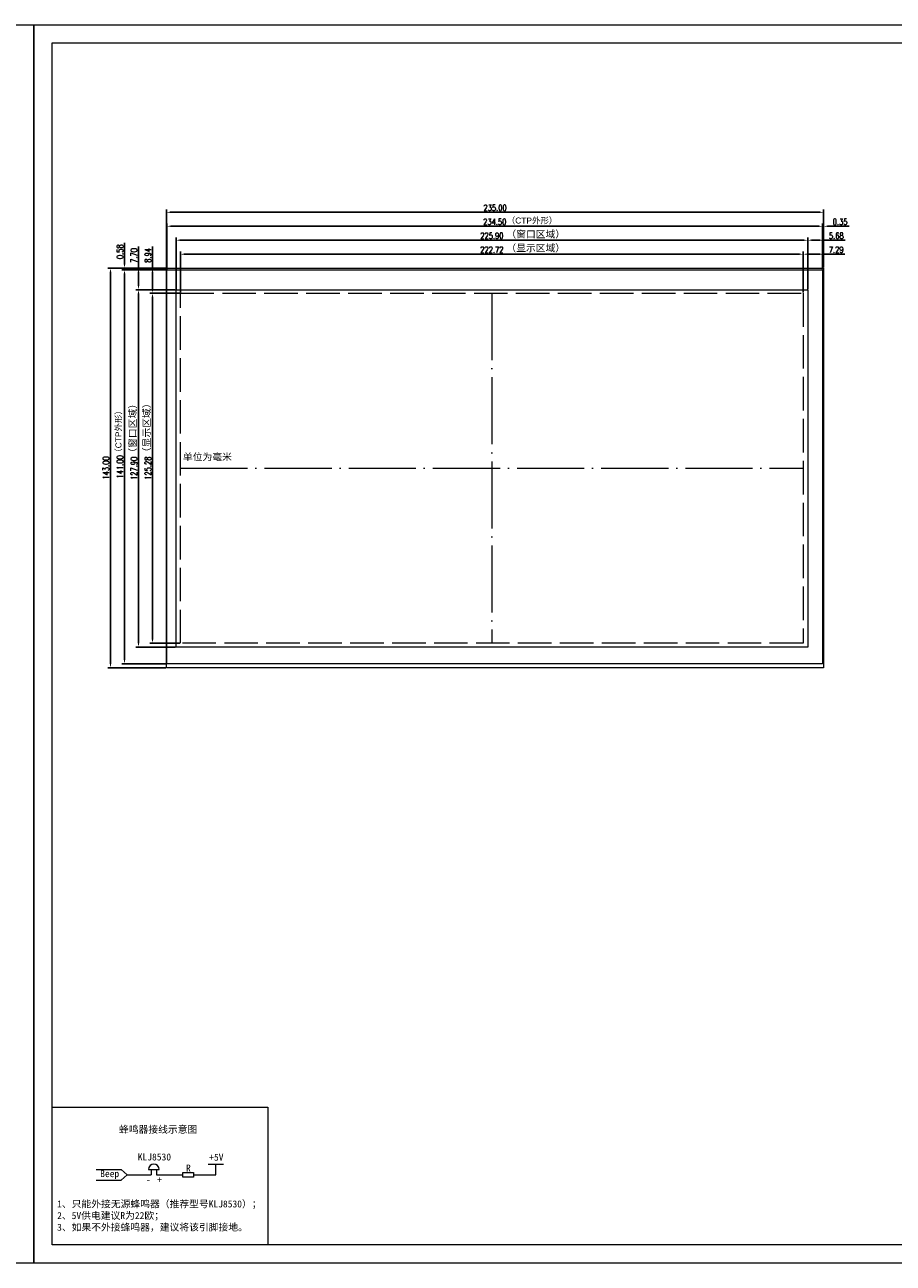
# Model space of a CAD drawing. Header units: millimetres. Extents: x 670 to 2572, y -2665 to -2222.
# Tile 3 of 8: x 1300 to 1611, y -2665 to -2222. Entities that reach past the tile are written whole.
import ezdxf

# ---------------------------------------------------------------- set-up
doc = ezdxf.new("R2010")
doc.units = ezdxf.units.MM
doc.header["$PDSIZE"] = -5
doc.linetypes.add('ACAD_ISO02W100', pattern=[15, 12, -3])
doc.linetypes.add('ACAD_ISO04W100', pattern=[30, 24, -3, 0, -3])
doc.layers.get('0').update_dxf_attribs({"lineweight": 18})
doc.layers.get('Defpoints').update_dxf_attribs({"lineweight": 18})
doc.layers.add('标注', color=7, linetype='Continuous', lineweight=13)
doc.styles.add('ROMANS', font='romans.shx', dxfattribs={"width": 0.8, "bigfont": 'gbcbig.shx'})
doc.styles.get("Standard").update_dxf_attribs({"font": 'txt.shx', "bigfont": 'gbcbig.shx'})
doc.dimstyles.new('ISO-25$0', dxfattribs={"dimscale": 0.8, "dimtxt": 2.75, "dimasz": 1.7, "dimexe": 1.25, "dimexo": 0.3, "dimtad": 1, "dimzin": 0, "dimdsep": 46, "dimtxsty": 'ROMANS', "dimcen": 2, "dimdle": 3.4, "dimclrd": 256, "dimclre": 256, "dimclrt": 256, "dimadec": 0, "dimazin": 0, "dimtfac": 1, "dimtmove": 0, "dimatfit": 3, "dimfxl": 0, "dimtolj": 1, "dimtzin": 0, "dimarcsym": 0})

# ---------------------------------------------------------------- blocks, each defined once
blk = doc.blocks.new('*D75')
at = {"layer": 'Defpoints', "color": 0, "lineweight": 0}
for p in [(1346.14, -2309.22), (1347.77, -2309.22), (1347.43, -2318.16)]:
    blk.add_point(p, dxfattribs=at)
at = {"layer": '标注', "lineweight": -2}
for p, q in [((1346.14, -2309.22), (1346.14, -2301.41)), ((1347.53, -2309.22), (1345.14, -2309.22)), ((1346.14, -2316.8), (1346.14, -2310.58)), ((1347.19, -2318.16), (1345.14, -2318.16))]:
    blk.add_line(p, q, dxfattribs=at)
at = {"layer": '标注', "lineweight": 0}
for points in [[(1345.91, -2310.58), (1346.36, -2310.58), (1346.14, -2309.22)], [(1345.91, -2316.8), (1346.36, -2316.8), (1346.14, -2318.16)]]:
    blk.add_solid(points, dxfattribs=at)
at = {"layer": '标注', "lineweight": 0, "insert": (1344.54, -2304.64), "char_height": 2.2, "attachment_point": 5, "rotation": 90, "style": 'ROMANS'}
blk.add_mtext('\\A1;8.94', dxfattribs=at)
blk = doc.blocks.new('*D74')
at = {"layer": 'Defpoints', "color": 0, "lineweight": 0}
for p in [(1341.14, -2309.22), (1342.52, -2309.22), (1342.13, -2316.92)]:
    blk.add_point(p, dxfattribs=at)
at = {"layer": '标注', "lineweight": -2}
for p, q in [((1341.14, -2309.22), (1341.14, -2301.5)), ((1342.28, -2309.22), (1340.14, -2309.22)), ((1341.14, -2315.56), (1341.14, -2310.58)), ((1341.89, -2316.92), (1340.14, -2316.92))]:
    blk.add_line(p, q, dxfattribs=at)
at = {"layer": '标注', "lineweight": 0}
for points in [[(1340.91, -2310.58), (1341.36, -2310.58), (1341.14, -2309.22)], [(1340.91, -2315.56), (1341.36, -2315.56), (1341.14, -2316.92)]]:
    blk.add_solid(points, dxfattribs=at)
at = {"layer": '标注', "lineweight": 0, "insert": (1339.54, -2304.68), "char_height": 2.2, "attachment_point": 5, "rotation": 90, "style": 'ROMANS'}
blk.add_mtext('\\A1;7.70', dxfattribs=at)
blk = doc.blocks.new('*D73')
at = {"layer": 'Defpoints', "color": 0, "lineweight": 0}
for p in [(1586.14, -2299.22), (1586.14, -2301.1), (1580.46, -2306.28)]:
    blk.add_point(p, dxfattribs=at)
at = {"layer": '标注', "lineweight": -2}
for p, q in [((1580.46, -2306.04), (1580.46, -2298.22)), ((1581.82, -2299.22), (1584.78, -2299.22)), ((1586.14, -2300.86), (1586.14, -2298.22)), ((1586.14, -2299.22), (1593.86, -2299.22))]:
    blk.add_line(p, q, dxfattribs=at)
at = {"layer": '标注', "lineweight": 0}
for points in [[(1581.82, -2298.99), (1581.82, -2299.45), (1580.46, -2299.22)], [(1584.78, -2298.99), (1584.78, -2299.45), (1586.14, -2299.22)]]:
    blk.add_solid(points, dxfattribs=at)
at = {"layer": '标注', "lineweight": 0, "insert": (1590.68, -2297.62), "char_height": 2.2, "attachment_point": 5, "style": 'ROMANS'}
blk.add_mtext('\\A1;5.68', dxfattribs=at)
blk = doc.blocks.new('*D72')
at = {"layer": 'Defpoints', "color": 0, "lineweight": 0}
for p in [(1586.14, -2304.22), (1578.85, -2307.05), (1586.14, -2307.39)]:
    blk.add_point(p, dxfattribs=at)
at = {"layer": '标注', "lineweight": -2}
for p, q in [((1578.85, -2306.81), (1578.85, -2303.22)), ((1580.21, -2304.22), (1584.78, -2304.22)), ((1586.14, -2307.15), (1586.14, -2303.22)), ((1586.14, -2304.22), (1593.78, -2304.22))]:
    blk.add_line(p, q, dxfattribs=at)
at = {"layer": '标注', "lineweight": 0}
for points in [[(1580.21, -2303.99), (1580.21, -2304.45), (1578.85, -2304.22)], [(1584.78, -2303.99), (1584.78, -2304.45), (1586.14, -2304.22)]]:
    blk.add_solid(points, dxfattribs=at)
at = {"layer": '标注', "lineweight": 0, "insert": (1590.64, -2302.62), "char_height": 2.2, "attachment_point": 5, "style": 'ROMANS'}
blk.add_mtext('\\A1;7.29', dxfattribs=at)
blk = doc.blocks.new('*D83')
at = {"layer": 'Defpoints', "color": 0, "lineweight": 0}
for p in [(1351.14, -2309.22), (1331.14, -2452.22), (1351.14, -2452.22)]:
    blk.add_point(p, dxfattribs=at)
at = {"layer": '标注', "lineweight": -2}
for p, q in [((1350.9, -2309.22), (1330.14, -2309.22)), ((1331.14, -2310.58), (1331.14, -2450.86)), ((1350.9, -2452.22), (1330.14, -2452.22))]:
    blk.add_line(p, q, dxfattribs=at)
at = {"layer": '标注', "lineweight": 0}
for points in [[(1330.91, -2310.58), (1331.36, -2310.58), (1331.14, -2309.22)], [(1330.91, -2450.86), (1331.36, -2450.86), (1331.14, -2452.22)]]:
    blk.add_solid(points, dxfattribs=at)
at = {"layer": '标注', "lineweight": 0, "insert": (1329.54, -2380.72), "char_height": 2.2, "attachment_point": 5, "rotation": 90, "style": 'ROMANS'}
blk.add_mtext('\\A1;143.00', dxfattribs=at)
blk = doc.blocks.new('*D82')
at = {"layer": 'Defpoints', "color": 0, "lineweight": 0}
for p in [(1341.14, -2316.92), (1354.56, -2316.92), (1354.56, -2444.82)]:
    blk.add_point(p, dxfattribs=at)
at = {"layer": '标注', "lineweight": -2}
for p, q in [((1354.32, -2316.92), (1340.14, -2316.92)), ((1341.14, -2443.46), (1341.14, -2318.28)), ((1354.32, -2444.82), (1340.14, -2444.82))]:
    blk.add_line(p, q, dxfattribs=at)
at = {"layer": '标注', "lineweight": 0}
for points in [[(1340.91, -2318.28), (1341.36, -2318.28), (1341.14, -2316.92)], [(1340.91, -2443.46), (1341.36, -2443.46), (1341.14, -2444.82)]]:
    blk.add_solid(points, dxfattribs=at)
at = {"layer": '标注', "lineweight": 0, "insert": (1339.54, -2380.87), "char_height": 2.2, "attachment_point": 5, "rotation": 90, "style": 'ROMANS'}
blk.add_mtext('\\A1;127.90', dxfattribs=at)
blk = doc.blocks.new('*D81')
at = {"layer": 'Defpoints', "color": 0, "lineweight": 0}
for p in [(1356.13, -2318.16), (1346.14, -2443.44), (1356.13, -2443.44)]:
    blk.add_point(p, dxfattribs=at)
at = {"layer": '标注', "color": 1, "lineweight": -2}
for p, q in [((1355.89, -2318.16), (1345.14, -2318.16)), ((1346.14, -2319.52), (1346.14, -2442.08)), ((1355.89, -2443.44), (1345.14, -2443.44))]:
    blk.add_line(p, q, dxfattribs=at)
at = {"layer": '标注', "color": 1, "lineweight": 0}
for points in [[(1345.91, -2319.52), (1346.36, -2319.52), (1346.14, -2318.16)], [(1345.91, -2442.08), (1346.36, -2442.08), (1346.14, -2443.44)]]:
    blk.add_solid(points, dxfattribs=at)
at = {"layer": '标注', "color": 1, "lineweight": 0, "insert": (1344.54, -2380.8), "char_height": 2.2, "attachment_point": 5, "rotation": 90, "style": 'ROMANS'}
blk.add_mtext('\\A1;125.28', dxfattribs=at)
blk = doc.blocks.new('*D80')
at = {"layer": 'Defpoints', "color": 0, "lineweight": 0}
for p in [(1586.14, -2289.22), (1351.14, -2309.22), (1586.14, -2309.22)]:
    blk.add_point(p, dxfattribs=at)
at = {"layer": '标注', "lineweight": -2}
for p, q in [((1351.14, -2308.98), (1351.14, -2288.22)), ((1352.5, -2289.22), (1584.78, -2289.22)), ((1586.14, -2308.98), (1586.14, -2288.22))]:
    blk.add_line(p, q, dxfattribs=at)
at = {"layer": '标注', "lineweight": 0}
for points in [[(1352.5, -2288.99), (1352.5, -2289.45), (1351.14, -2289.22)], [(1584.78, -2288.99), (1584.78, -2289.45), (1586.14, -2289.22)]]:
    blk.add_solid(points, dxfattribs=at)
at = {"layer": '标注', "lineweight": 0, "insert": (1468.64, -2287.62), "char_height": 2.2, "attachment_point": 5, "style": 'ROMANS'}
blk.add_mtext('\\A1;235.00', dxfattribs=at)
blk = doc.blocks.new('*D79')
at = {"layer": 'Defpoints', "color": 0, "lineweight": 0}
for p in [(1580.46, -2299.22), (1354.56, -2316.92), (1580.46, -2316.92)]:
    blk.add_point(p, dxfattribs=at)
at = {"layer": '标注', "lineweight": -2}
for p, q in [((1354.56, -2316.68), (1354.56, -2298.22)), ((1355.92, -2299.22), (1579.1, -2299.22)), ((1580.46, -2316.68), (1580.46, -2298.22))]:
    blk.add_line(p, q, dxfattribs=at)
at = {"layer": '标注', "lineweight": 0}
for points in [[(1355.92, -2298.99), (1355.92, -2299.45), (1354.56, -2299.22)], [(1579.1, -2298.99), (1579.1, -2299.45), (1580.46, -2299.22)]]:
    blk.add_solid(points, dxfattribs=at)
at = {"layer": '标注', "lineweight": 0, "insert": (1467.51, -2297.62), "char_height": 2.2, "attachment_point": 5, "style": 'ROMANS'}
blk.add_mtext('\\A1;225.90', dxfattribs=at)
blk = doc.blocks.new('*D78')
at = {"layer": 'Defpoints', "color": 0, "lineweight": 0}
for p in [(1578.85, -2304.22), (1356.13, -2318.16), (1578.85, -2318.16)]:
    blk.add_point(p, dxfattribs=at)
at = {"layer": '标注', "color": 1, "lineweight": -2}
for p, q in [((1356.13, -2317.92), (1356.13, -2303.22)), ((1357.49, -2304.22), (1577.49, -2304.22)), ((1578.85, -2317.92), (1578.85, -2303.22))]:
    blk.add_line(p, q, dxfattribs=at)
at = {"layer": '标注', "color": 1, "lineweight": 0}
for points in [[(1357.49, -2303.99), (1357.49, -2304.45), (1356.13, -2304.22)], [(1577.49, -2303.99), (1577.49, -2304.45), (1578.85, -2304.22)]]:
    blk.add_solid(points, dxfattribs=at)
at = {"layer": '标注', "color": 1, "lineweight": 0, "insert": (1467.49, -2302.62), "char_height": 2.2, "attachment_point": 5, "style": 'ROMANS'}
blk.add_mtext('\\A1;222.72', dxfattribs=at)
blk = doc.blocks.new('*D84')
at = {"layer": 'Defpoints', "color": 0, "lineweight": 0}
for p in [(1585.79, -2294.22), (1351.29, -2309.8), (1585.79, -2309.8)]:
    blk.add_point(p, dxfattribs=at)
at = {"layer": '标注', "lineweight": -2}
for p, q in [((1351.29, -2309.56), (1351.29, -2293.22)), ((1352.65, -2294.22), (1584.43, -2294.22)), ((1585.79, -2309.56), (1585.79, -2293.22))]:
    blk.add_line(p, q, dxfattribs=at)
at = {"layer": '标注', "lineweight": 0}
for points in [[(1352.65, -2293.99), (1352.65, -2294.45), (1351.29, -2294.22)], [(1584.43, -2293.99), (1584.43, -2294.45), (1585.79, -2294.22)]]:
    blk.add_solid(points, dxfattribs=at)
at = {"layer": '标注', "lineweight": 0, "insert": (1468.54, -2292.62), "char_height": 2.2, "attachment_point": 5, "style": 'ROMANS'}
blk.add_mtext('\\A1;234.50', dxfattribs=at)
blk = doc.blocks.new('*D85')
at = {"layer": 'Defpoints', "color": 0, "lineweight": 0}
for p in [(1351.29, -2309.8), (1336.14, -2450.8), (1351.29, -2450.8)]:
    blk.add_point(p, dxfattribs=at)
at = {"layer": '标注', "lineweight": -2}
for p, q in [((1351.05, -2309.8), (1335.14, -2309.8)), ((1336.14, -2311.16), (1336.14, -2449.44)), ((1351.05, -2450.8), (1335.14, -2450.8))]:
    blk.add_line(p, q, dxfattribs=at)
at = {"layer": '标注', "lineweight": 0}
for points in [[(1335.91, -2311.16), (1336.36, -2311.16), (1336.14, -2309.8)], [(1335.91, -2449.44), (1336.36, -2449.44), (1336.14, -2450.8)]]:
    blk.add_solid(points, dxfattribs=at)
at = {"layer": '标注', "lineweight": 0, "insert": (1334.54, -2380.3), "char_height": 2.2, "attachment_point": 5, "rotation": 90, "style": 'ROMANS'}
blk.add_mtext('\\A1;141.00', dxfattribs=at)
blk = doc.blocks.new('*D86')
at = {"layer": 'Defpoints', "color": 0, "lineweight": 0}
for p in [(1585.79, -2294.98), (1586.14, -2294.22), (1586.14, -2294.99)]:
    blk.add_point(p, dxfattribs=at)
at = {"layer": '标注', "lineweight": -2}
for p, q in [((1584.43, -2294.22), (1583.07, -2294.22)), ((1585.79, -2294.74), (1585.79, -2293.22)), ((1585.79, -2294.22), (1586.14, -2294.22)), ((1586.14, -2294.75), (1586.14, -2293.22)), ((1587.5, -2294.22), (1595.22, -2294.22))]:
    blk.add_line(p, q, dxfattribs=at)
at = {"layer": '标注', "lineweight": 0}
for points in [[(1584.43, -2293.99), (1584.43, -2294.45), (1585.79, -2294.22)], [(1587.5, -2293.99), (1587.5, -2294.45), (1586.14, -2294.22)]]:
    blk.add_solid(points, dxfattribs=at)
at = {"layer": '标注', "lineweight": 0, "insert": (1592.04, -2292.62), "char_height": 2.2, "attachment_point": 5, "style": 'ROMANS'}
blk.add_mtext('\\A1;0.35', dxfattribs=at)
blk = doc.blocks.new('*D87')
at = {"layer": 'Defpoints', "color": 0, "lineweight": 0}
for p in [(1336.14, -2309.22), (1337.33, -2309.22), (1337.31, -2309.8)]:
    blk.add_point(p, dxfattribs=at)
at = {"layer": '标注', "lineweight": -2}
for p, q in [((1336.14, -2307.86), (1336.14, -2300.14)), ((1337.09, -2309.22), (1335.14, -2309.22)), ((1336.14, -2309.8), (1336.14, -2309.22)), ((1337.07, -2309.8), (1335.14, -2309.8)), ((1336.14, -2311.16), (1336.14, -2312.52))]:
    blk.add_line(p, q, dxfattribs=at)
at = {"layer": '标注', "lineweight": 0}
for points in [[(1335.91, -2307.86), (1336.36, -2307.86), (1336.14, -2309.22)], [(1335.91, -2311.16), (1336.36, -2311.16), (1336.14, -2309.8)]]:
    blk.add_solid(points, dxfattribs=at)
at = {"layer": '标注', "lineweight": 0, "insert": (1334.54, -2303.32), "char_height": 2.2, "attachment_point": 5, "rotation": 90, "style": 'ROMANS'}
blk.add_mtext('\\A1;0.58', dxfattribs=at)

msp = doc.modelspace()

# ---------------------------------------------------------------- linework, layer by layer
at = {"linetype": 'ACAD_ISO04W100', "lineweight": 0}
for p, q in [((1467.487, -2318.16), (1467.487, -2443.44)), ((1356.127, -2380.8), (1578.847, -2380.8))]:
    msp.add_line(p, q, dxfattribs=at)
msp.add_line((1387.444, -2609.503), (1387.444, -2658.816))
at = {"lineweight": 0}
for p, q in [((1325.942, -2631.763), (1334.974, -2631.763)), ((1334.974, -2631.763), (1337.03, -2633.693)), ((1344.696, -2631.78), (1348.549, -2631.78)), ((1345.673, -2631.78), (1345.673, -2633.693)), ((1347.572, -2631.78), (1347.572, -2633.693)), ((1366.096, -2629.854), (1371.54, -2629.854)), ((1368.818, -2633.693), (1368.818, -2629.854)), ((1325.942, -2635.623), (1334.974, -2635.623)), ((1337.03, -2633.693), (1334.974, -2635.623)), ((1337.03, -2633.693), (1345.673, -2633.693)), ((1347.572, -2633.693), (1356.967, -2633.693)), ((1360.82, -2633.693), (1368.818, -2633.693))]:
    msp.add_line(p, q, dxfattribs=at)
for points in [[(669.723, -2222.103), (1303.741, -2222.103), (1303.741, -2665.346), (669.723, -2665.346)], [(1303.741, -2222.103), (1937.758, -2222.103), (1937.758, -2665.346), (1303.741, -2665.346)], [(1931.228, -2658.816), (1310.241, -2658.816), (1310.241, -2228.603), (1931.228, -2228.603)], [(1351.137, -2309.22), (1586.137, -2309.22), (1586.137, -2452.22), (1351.137, -2452.22)], [(1351.287, -2309.8), (1585.787, -2309.8), (1585.787, -2450.8), (1351.287, -2450.8)], [(1354.557, -2316.92), (1580.457, -2316.92), (1580.457, -2444.82), (1354.557, -2444.82)]]:
    msp.add_lwpolyline(points, close=True)
at = {"color": 1, "linetype": 'ACAD_ISO02W100'}
msp.add_lwpolyline([(1356.127, -2318.16), (1578.847, -2318.16), (1578.847, -2443.44), (1356.127, -2443.44)], close=True, dxfattribs=at)
at = {"lineweight": 0}
msp.add_lwpolyline([(1356.967, -2632.881), (1360.82, -2632.881), (1360.82, -2634.506), (1356.967, -2634.506)], close=True, dxfattribs=at)
msp.add_arc((1346.623, -2631.78), 1.926, 360, 180, dxfattribs=at)
at = {"layer": '标注', "lineweight": 0}
msp.add_line((1310.241, -2609.503), (1387.444, -2609.503), dxfattribs=at)

# ---------------------------------------------------------------- texts
at = {"color": 1, "lineweight": 0, "attachment_point": 1}
for s, insert, char_height, width in [('{\\fSimSun|b0|i0|c134|p49;（\\fArial|b0|i0|c0|p32;CTP\\fSimSun|b0|i0|c134|p49;外形）}', (1472.833, -2291.087), 2.15264, 19.6332), ('{\\fSimSun|b0|i0|c0|p2;（窗口区域）}', (1472.692, -2295.805), 2.5, 22.80135), ('{\\fSimSun|b0|i0|c0|p2;（显示区域）}', (1472.692, -2300.766), 2.5, 22.80135)]:
    msp.add_mtext(s, dxfattribs=dict(at, insert=insert, char_height=char_height, width=width))
at = {"color": 1, "lineweight": 0, "attachment_point": 1, "rotation": 90}
for s, insert, char_height, width in [('{\\fSimSun|b0|i0|c134|p49;（\\fArial|b0|i0|c0|p32;CTP\\fSimSun|b0|i0|c134|p49;外形）}', (1332.889, -2376.708), 2.15264, 19.6332), ('{\\fSimSun|b0|i0|c0|p2;（窗口区域）}', (1337.824, -2377.029), 2.5, 22.80135), ('{\\fSimSun|b0|i0|c0|p2;（显示区域）}', (1342.834, -2376.837), 2.5, 22.80135)]:
    msp.add_mtext(s, dxfattribs=dict(at, insert=insert, char_height=char_height, width=width))
at = {"lineweight": 0, "char_height": 2.5, "attachment_point": 1}
for s, insert, width in [('{\\fSimSun|b0|i0|c0|p2;单位为毫米}', (1357.037, -2375.507), 23.85602), ('{\\fSimSun|b0|i0|c0|p2;蜂鸣器接线示意图}', (1334.161, -2616.21), 29.78651), ('{\\fSimSun|b0|i0|c0|p2;KLJ8530}', (1340.876, -2626.061), 16.12259), ('{\\fSimSun|b0|i0|c0|p2;+5V}', (1366.43, -2626.154), 24.79402), ('{\\fSimSun|b0|i0|c0|p2;Beep}', (1327.434, -2632.023), 9.89669), ('{\\fSimSun|b0|i0|c0|p2;R}', (1358.135, -2630.028), 4.49307), ('{\\fSimSun|b0|i0|c0|p2;-}', (1343.792, -2634.128), 4.49307), ('{\\fSimSun|b0|i0|c0|p2;+}', (1347.817, -2634.2), 4.49307), ('{\\fSimSun|b0|i0|c0|p2;1、只能外接无源蜂鸣器（推荐型号KLJ8530）；\\P2、5V供电建议R为22欧；\\P3、如果不外接蜂鸣器，建议将该引脚接地。}', (1312.041, -2642.871), 94.15476)]:
    msp.add_mtext(s, dxfattribs=dict(at, insert=insert, width=width))

# ---------------------------------------------------------------- dimensions: what is measured, and where the dimension line sits
at = {"layer": '标注', "lineweight": 0}
for base, p1, p2, picture, middle in [((1586.137, -2289.22), (1351.137, -2309.22), (1586.137, -2309.22), '*D80', (1468.637, -2287.62)), ((1585.787, -2294.22), (1351.287, -2309.8), (1585.787, -2309.8), '*D84', (1468.537, -2292.62)), ((1586.137, -2294.22), (1585.787, -2294.978), (1586.137, -2294.995), '*D86', (1592.039, -2292.62)), ((1580.457, -2299.22), (1354.557, -2316.92), (1580.457, -2316.92), '*D79', (1467.507, -2297.62)), ((1586.137, -2299.22), (1580.457, -2306.277), (1586.137, -2301.1), '*D73', (1590.679, -2297.62))]:
    dim = msp.add_linear_dim(base=base, p1=p1, p2=p2, dimstyle='ISO-25$0', dxfattribs=at)
    dim.commit()
    dim.dimension.update_dxf_attribs({"geometry": picture, "text_midpoint": middle})
for base, p1, p2, picture, middle in [((1336.137, -2309.22), (1337.313, -2309.8), (1337.328, -2309.22), '*D87', (1334.537, -2303.319)), ((1331.137, -2452.22), (1351.137, -2309.22), (1351.137, -2452.22), '*D83', (1329.537, -2380.72)), ((1336.137, -2450.8), (1351.287, -2309.8), (1351.287, -2450.8), '*D85', (1334.537, -2380.3)), ((1341.137, -2316.92), (1354.557, -2444.82), (1354.557, -2316.92), '*D82', (1339.537, -2380.87))]:
    dim = msp.add_linear_dim(base=base, p1=p1, p2=p2, angle=90, dimstyle='ISO-25$0', dxfattribs=at)
    dim.commit()
    dim.dimension.update_dxf_attribs({"geometry": picture, "text_midpoint": middle})
for base, p1, p2, picture, middle in [((1341.137, -2309.22), (1342.134, -2316.92), (1342.524, -2309.22), '*D74', (1341.137, -2304.679)), ((1346.137, -2309.22), (1347.431, -2318.16), (1347.766, -2309.22), '*D75', (1346.137, -2304.637))]:
    dim = msp.add_linear_dim(base=base, p1=p1, p2=p2, angle=90, dimstyle='ISO-25$0', dxfattribs=at)
    dim.commit()
    dim.dimension.update_dxf_attribs({"geometry": picture, "text_midpoint": middle, "dimtype": 160})
at = {"layer": '标注', "color": 1, "lineweight": 0}
dim = msp.add_linear_dim(base=(1578.847, -2304.22), p1=(1356.127, -2318.16), p2=(1578.847, -2318.16), dimstyle='ISO-25$0', override={"dimclrd": 1, "dimclre": 1, "dimclrt": 1}, dxfattribs=at)
dim.commit()
dim.dimension.update_dxf_attribs({"geometry": '*D78', "text_midpoint": (1467.487, -2302.62)})
at = {"layer": '标注', "lineweight": 0}
dim = msp.add_linear_dim(base=(1586.137, -2304.22), p1=(1578.847, -2307.045), p2=(1586.137, -2307.391), dimstyle='ISO-25$0', dxfattribs=at)
dim.commit()
dim.dimension.update_dxf_attribs({"geometry": '*D72', "text_midpoint": (1590.637, -2304.22), "dimtype": 160})
at = {"layer": '标注', "color": 1, "lineweight": 0}
dim = msp.add_linear_dim(base=(1346.137, -2443.44), p1=(1356.127, -2318.16), p2=(1356.127, -2443.44), angle=90, dimstyle='ISO-25$0', override={"dimclrd": 1, "dimclre": 1, "dimclrt": 1}, dxfattribs=at)
dim.commit()
dim.dimension.update_dxf_attribs({"geometry": '*D81', "text_midpoint": (1344.537, -2380.8)})

doc.saveas('drawing.dxf')
